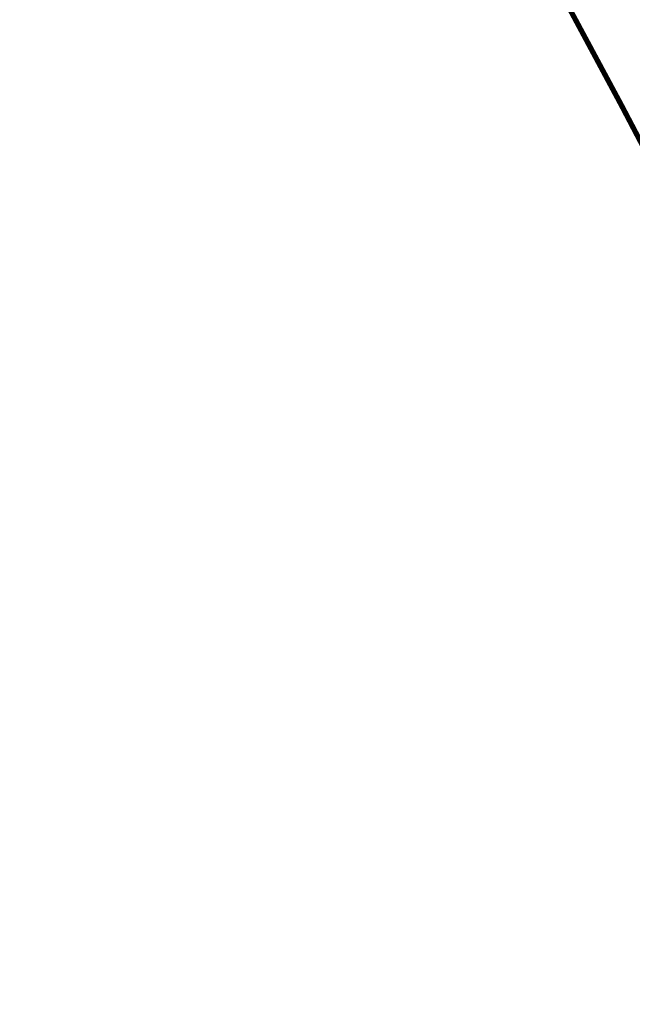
# Model space of a CAD drawing. Header units: metres. Extents: x 7529682 to 7533751, y 5721195 to 5727842.
# Tile 12 of 179: x 7531458 to 7531505, y 5724299 to 5724373. Entities that reach past the tile are written whole.
import ezdxf

# ---------------------------------------------------------------- set-up
doc = ezdxf.new("R2010")
doc.units = ezdxf.units.M
doc.linetypes.add('817-dzialki-09-05-04$0$HIDDEN', pattern=[0.375, 0.25, -0.125])
doc.linetypes.add('ACAD_ISO05W100', pattern=[33, 24, -3, 0, -3, 0, -3])
doc.layers.add('D-LR-etap-III', color=7, linetype='817-dzialki-09-05-04$0$HIDDEN', lineweight=50, true_color=0x00008f)
doc.layers.add('D-pas-drogowy', color=7, linetype='ACAD_ISO05W100', lineweight=50)

msp = doc.modelspace()

# ---------------------------------------------------------------- linework, layer by layer
at = {"layer": 'D-LR-etap-III', "ltscale": 10, "flags": 128}
msp.add_lwpolyline([(7531750.474471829, 5723895.103125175, 0.4, 0.4, 0), (7531750.505, 5723895.13, 0.4, 0.4, 0), (7531682.71, 5724022.92, 0.4, 0.4, 0), (7531619.177023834, 5724147.203692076, 0.4, 0.4, 0), (7531592.308960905, 5724198.48863389, 0.4, 0.4, 0), (7531553.263875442, 5724272.918564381, 0.4, 0.4, 0), (7531504.019999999, 5724366.79, 0.4, 0.4, 0), (7531482.09, 5724407.62, 0.4, 0.4, 0), (7531412.350402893, 5724541.182759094, 0.4, 0.4, 0), (7531388.463669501, 5724586.929768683, 0.4, 0.4, 0), (7531345.12, 5724669.94, 0.4, 0.4, 0), (7531127.66, 5725081.67, 0.4, 0.4, 0), (7531059.253139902, 5725211.040795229, 0.4, 0.4, 0), (7531008.007244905, 5725307.953830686, 0.4, 0.4, 0), (7530964.181635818, 5725390.835555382, 0.4, 0.4, 0), (7530914.557354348, 5725484.683561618, 0.4, 0.4, 0), (7530865.243241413, 5725577.493975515, 0.4, 0.4, 0), (7530840.085257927, 5725624.058651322, 0.4, 0.4, 0), (7530802.559525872, 5725694.924584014, 0.4, 0.4, 0), (7530755.54, 5725787.51, 0.4, 0.4, 0), (7530708.717810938, 5725876.303221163, 0.4, 0.4, 0), (7530695.12, 5725902.09, 0.4, 0.4, 0), (7530642.91397006, 5726001.07839487, 0.4, 0.4, 0), (7530634.934723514, 5726016.146615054, 0.4, 0.4, 0), (7530610.820000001, 5726061.929999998, 0.4, 0.4, 0), (7530610.820000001, 5726061.929999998, 0.4, 0.4, 0), (7530607.21, 5726063.51, 0.4, 0.4, 0), (7530597.42, 5726080.68, 0.4, 0.4, 0), (7530591.16, 5726088.44, 0.4, 0.4, 0), (7530581.28, 5726107.21, 0.4, 0.4, 0), (7530571.29, 5726130.56, 0.4, 0.4, 0), (7530549.554994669, 5726171.527317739, 0.4, 0.4, 0), (7530531.014309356, 5726206.473807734, 0.4, 0.4, 0), (7530516.461208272, 5726236.016618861, 0.4, 0.4, 0), (7530500.798929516, 5726266.141265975, 0.4, 0.4, 0), (7530491.349999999, 5726283.94, 0.4, 0.4, 0), (7530482.4, 5726303.41, 0.4, 0.4, 0), (7530482.4, 5726303.41, 0.4, 0.4, 0), (7530450.41, 5726357.28, 0.4, 0.4, 0), (7530397.759396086, 5726458.499907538, 0.4, 0.4, 0), (7530334.707815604, 5726583.664702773, 0.4, 0.4, 0), (7530303.939274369, 5726645.167943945, 0.4, 0.4, 0), (7530300.509779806, 5726651.777515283, 0.4, 0.4, 0), (7530289.213532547, 5726671.966724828, 0.4, 0.4, 0), (7530281.54, 5726685.57, 0.4, 0.4, 0), (7530261.37085633, 5726724.163374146, 0.4, 0.4, 0), (7530254.03, 5726738.21, 0.4, 0.4, 0), (7530197.219999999, 5726845.06, 0.4, 0.4, 0), (7530194.71, 5726849.15, 0.4, 0.4, 0), (7530195.92, 5726850.75, 0.4, 0.4, 0), (7530170.546669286, 5726892.961489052, 0.4, 0.4, 0), (7530143.174718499, 5726945.065838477, 0.4, 0.4, 0), (7530105.059999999, 5727018.32, 0.4, 0.4, 0), (7530100.059999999, 5727027.16, 0.4, 0.4, 0), (7530062.318670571, 5727099.625398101, 0.4, 0.4, 0), (7530015.378537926, 5727189.420463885, 0.4, 0.4, 0), (7529983.207960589, 5727250.206596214, 0.4, 0.4, 0), (7529953.284293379, 5727306.74720398, 0.4, 0.4, 0), (7529900.67053443, 5727406.15903814, 0.4, 0.4, 0), (7529890.630239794, 5727425.131178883, 0.4, 0.4, 0), (7529875.155383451, 5727454.426350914, 0.4, 0.4, 0), (7529857.560096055, 5727487.787346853, 0.4, 0.4, 0), (7529835.194401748, 5727530.19312405, 0.4, 0.4, 0), (7529811.740544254, 5727574.662079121, 0.4, 0.4, 0), (7529792.101859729, 5727611.922638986, 0.4, 0.4, 0), (7529768.066117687, 5727657.469613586, 0.4, 0.4, 0), (7529755.210566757, 5727682.131373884, 0.4, 0.4, 0), (7529753.309999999, 5727681.13, 0.4, 0.4, 0), (7529739.21, 5727707.77, 0.4, 0.4, 0), (7529735.394745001, 5727711.251990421, 0.4, 0.4, 0), (7529725.42, 5727730.2, 0.4, 0.4, 0), (7529723.55, 5727729.88, 0.4, 0.4, 0), (7529695.566668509, 5727782.932080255, 0.4, 0.4, 0), (7529717.67971874, 5727794.024357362, 0.4, 0.4, 0), (7529736.274870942, 5727758.647400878, 0.4, 0.4, 0), (7529736.274870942, 5727758.647400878, 0.4, 0.4, 0), (7529744.511003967, 5727750.406106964, 0.4, 0.4, 0), (7529744.511003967, 5727750.406106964, 0.4, 0.4, 0), (7529750.282568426, 5727738.549848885, 0.4, 0.4, 0), (7529777.108510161, 5727687.569424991, 0.4, 0.4, 0), (7529796.51537536, 5727651.329932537, 0.4, 0.4, 0), (7529814.937945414, 5727616.793170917, 0.4, 0.4, 0), (7529839.006722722, 5727572.303976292, 0.4, 0.4, 0), (7529860.617626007, 5727532.509108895, 0.4, 0.4, 0), (7529882.348967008, 5727491.504261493, 0.4, 0.4, 0), (7529904.865139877, 5727449.096370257, 0.4, 0.4, 0), (7529920.747384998, 5727418.884773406, 0.4, 0.4, 0), (7529946.676504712, 5727368.547487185, 0.4, 0.4, 0), (7529972.024701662, 5727320.573310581, 0.4, 0.4, 0), (7529987.740014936, 5727290.153392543, 0.4, 0.4, 0), (7529996.497385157, 5727273.661630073, 0.4, 0.4, 0), (7530017.541471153, 5727234.202689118, 0.4, 0.4, 0), (7530033.053657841, 5727204.864166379, 0.4, 0.4, 0), (7530051.622983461, 5727170.222745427, 0.4, 0.4, 0), (7530069.276612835, 5727137.015751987, 0.4, 0.4, 0), (7530089.385386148, 5727097.533639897, 0.4, 0.4, 0), (7530109.712512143, 5727060.746615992, 0.4, 0.4, 0), (7530136.769722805, 5727011.640131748, 0.4, 0.4, 0), (7530162.446686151, 5726962.743777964, 0.4, 0.4, 0), (7530187.674104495, 5726916.992101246, 0.4, 0.4, 0), (7530207.820739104, 5726879.335323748, 0.4, 0.4, 0), (7530230.625609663, 5726834.518686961, 0.4, 0.4, 0), (7530262.288093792, 5726776.61832811, 0.4, 0.4, 0), (7530277.509672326, 5726760.213143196, 0.4, 0.4, 0), (7530286.036865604, 5726744.106684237, 0.4, 0.4, 0), (7530288.097472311, 5726735.884066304, 0.4, 0.4, 0), (7530290.393870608, 5726725.046963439, 0.4, 0.4, 0), (7530296.17664807, 5726713.582980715, 0.4, 0.4, 0), (7530302.726195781, 5726701.18226779, 0.4, 0.4, 0), (7530325.685047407, 5726657.466383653, 0.4, 0.4, 0), (7530343.243978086, 5726623.648592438, 0.4, 0.4, 0), (7530360.229820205, 5726591.746871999, 0.4, 0.4, 0), (7530383.20855044, 5726548.059469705, 0.4, 0.4, 0), (7530406.017875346, 5726503.605514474, 0.4, 0.4, 0), (7530427.464919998, 5726462.620289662, 0.4, 0.4, 0), (7530447.9278544, 5726424.388014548, 0.4, 0.4, 0), (7530471.126878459, 5726379.920667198, 0.4, 0.4, 0), (7530490.501003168, 5726343.033350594, 0.4, 0.4, 0), (7530509.499458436, 5726306.733076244, 0.4, 0.4, 0), (7530529.890269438, 5726267.244072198, 0.4, 0.4, 0), (7530543.852446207, 5726238.990319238, 0.4, 0.4, 0), (7530554.808897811, 5726218.943990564, 0.4, 0.4, 0), (7530559.027108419, 5726212.223286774, 0.4, 0.4, 0), (7530563.060988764, 5726206.409670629, 0.4, 0.4, 0), (7530566.93354971, 5726200.463543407, 0.4, 0.4, 0), (7530569.771022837, 5726194.901501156, 0.4, 0.4, 0), (7530571.47319415, 5726191.282350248, 0.4, 0.4, 0), (7530572.839142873, 5726188.024533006, 0.4, 0.4, 0), (7530575.295071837, 5726182.034664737, 0.4, 0.4, 0), (7530579.736851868, 5726173.306070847, 0.4, 0.4, 0), (7530583.3, 5726167.41, 0.4, 0.4, 0), (7530593.4, 5726163.33, 0.4, 0.4, 0), (7530598.618375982, 5726155.264489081, 0.4, 0.4, 0), (7530608.258304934, 5726140.497132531, 0.4, 0.4, 0), (7530603.269999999, 5726136.83, 0.4, 0.4, 0), (7530606.53, 5726131.84, 0.4, 0.4, 0), (7530604.239057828, 5726124.21679044, 0.4, 0.4, 0), (7530605.847136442, 5726121.630127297, 0.4, 0.4, 0), (7530608.971611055, 5726116.164124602, 0.4, 0.4, 0), (7530618.114293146, 5726097.791111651, 0.4, 0.4, 0), (7530651.213125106, 5726034.959524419, 0.4, 0.4, 0), (7530670.243741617, 5725998.61095082, 0.4, 0.4, 0), (7530698.075474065, 5725945.952624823, 0.4, 0.4, 0), (7530716.505955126, 5725911.3051464, 0.4, 0.4, 0), (7530735.223454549, 5725875.667401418, 0.4, 0.4, 0), (7530752.504235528, 5725842.154920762, 0.4, 0.4, 0), (7530778.310652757, 5725793.501254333, 0.4, 0.4, 0), (7530797.499961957, 5725756.381811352, 0.4, 0.4, 0), (7530812.518974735, 5725728.28874362, 0.4, 0.4, 0), (7530820.039295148, 5725713.160404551, 0.4, 0.4, 0), (7530822.422446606, 5725710.193574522, 0.4, 0.4, 0), (7530833.154893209, 5725688.800634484, 0.4, 0.4, 0), (7530849.629354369, 5725656.158601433, 0.4, 0.4, 0), (7530867.98290276, 5725621.963939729, 0.4, 0.4, 0), (7530872.629809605, 5725612.88760475, 0.4, 0.4, 0), (7530880.354488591, 5725597.594500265, 0.4, 0.4, 0), (7530883.839446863, 5725593.389159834, 0.4, 0.4, 0), (7530891.782113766, 5725587.763349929, 0.4, 0.4, 0), (7530895.038670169, 5725584.280746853, 0.4, 0.4, 0), (7530897.033644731, 5725580.941110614, 0.4, 0.4, 0), (7530900.951646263, 5725579.945856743, 0.4, 0.4, 0), (7530904.80970798, 5725571.977328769, 0.4, 0.4, 0), (7530903.682362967, 5725568.566434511, 0.4, 0.4, 0), (7530908.900614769, 5725558.844845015, 0.4, 0.4, 0), (7530910.252030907, 5725545.671606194, 0.4, 0.4, 0), (7530912.872986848, 5725538.645543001, 0.4, 0.4, 0), (7530945.278171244, 5725478.464284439, 0.4, 0.4, 0), (7530959.692318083, 5725450.24628822, 0.4, 0.4, 0), (7531002.82670893, 5725368.192370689, 0.4, 0.4, 0), (7531044.703532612, 5725290.314293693, 0.4, 0.4, 0), (7531064.098839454, 5725253.212562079, 0.4, 0.4, 0), (7531083.010253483, 5725216.677517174, 0.4, 0.4, 0), (7531113.013137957, 5725158.465613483, 0.4, 0.4, 0), (7531137.364304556, 5725113.07076138, 0.4, 0.4, 0), (7531150.830830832, 5725086.711759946, 0.4, 0.4, 0), (7531159.745663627, 5725076.640848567, 0.4, 0.4, 0), (7531166.309999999, 5725074.58, 0.4, 0.4, 0), (7531172.29, 5725062.58, 0.4, 0.4, 0), (7531170.589828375, 5725055.605912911, 0.4, 0.4, 0), (7531173.732823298, 5725044.080706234, 0.4, 0.4, 0), (7531215.342008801, 5724964.859648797, 0.4, 0.4, 0), (7531238.054496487, 5724921.684649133, 0.4, 0.4, 0), (7531262.389821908, 5724875.282876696, 0.4, 0.4, 0), (7531295.587160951, 5724811.265731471, 0.4, 0.4, 0), (7531348.487908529, 5724712.362812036, 0.4, 0.4, 0), (7531363.740817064, 5724682.68394264, 0.4, 0.4, 0), (7531366.986905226, 5724675.865317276, 0.4, 0.4, 0), (7531382.541261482, 5724646.110625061, 0.4, 0.4, 0), (7531401.299165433, 5724610.874551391, 0.4, 0.4, 0), (7531428.964837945, 5724558.862274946, 0.4, 0.4, 0), (7531449.111202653, 5724520.397801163, 0.4, 0.4, 0), (7531477.292992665, 5724465.831467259, 0.4, 0.4, 0), (7531500.996290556, 5724421.112506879, 0.4, 0.4, 0), (7531512.121834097, 5724400.549045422, 0.4, 0.4, 0), (7531513.78163794, 5724396.757451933, 0.4, 0.4, 0), (7531526.32, 5724379.39, 0.4, 0.4, 0), (7531566.783642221, 5724302.73628205, 0.4, 0.4, 0), (7531612.277141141, 5724225.610079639, 0.4, 0.4, 0), (7531620.492868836, 5724210.547642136, 0.4, 0.4, 0), (7531631.578040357, 5724196.257865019, 0.4, 0.4, 0), (7531653.484221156, 5724152.433527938, 0.4, 0.4, 0), (7531661.150970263, 5724128.493551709, 0.4, 0.4, 0), (7531673.881448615, 5724101.186377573, 0.4, 0.4, 0), (7531684.690667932, 5724081.184137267, 0.4, 0.4, 0), (7531699.212076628, 5724051.170357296, 0.4, 0.4, 0), (7531704.034088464, 5724040.583605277, 0.4, 0.4, 0), (7531704.034088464, 5724040.583605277, 0.4, 0.4, 0), (7531703.912935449, 5724037.170021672, 0.4, 0.4, 0), (7531736.419851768, 5723969.232086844, 0.4, 0.4, 0), (7531738.285051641, 5723967.699360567, 0.4, 0.4, 0), (7531742.180915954, 5723962.346428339, 0.4, 0.4, 0), (7531744.286141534, 5723958.615526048, 0.4, 0.4, 0), (7531755.393260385, 5723944.192617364, 0.4, 0.4, 0), (7531758.69, 5723936.76, 0.4, 0.4, 0), (7531780.08, 5723929.25, 0.4, 0.4, 0), (7531792.611989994, 5723906.337708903, 0.4, 0.4, 0), (7531792.611989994, 5723906.337708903, 0.4, 0.4, 0), (7531756.962094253, 5723883.055323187, 0.4, 0.4, 0), (7531750.46, 5723895.130000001, 0.4, 0.4, 0), (7531750.46, 5723895.130000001, 0, 0, 0)], format="xyseb", dxfattribs=at)
at = {"layer": 'D-pas-drogowy', "ltscale": 0.2, "flags": 128}
msp.add_lwpolyline([(7531633.018560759, 5724182.834272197, 0.4, 0.4, 0), (7531617.558899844, 5724211.608162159, 0.4, 0.4, 0), (7531566.783642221, 5724302.73628205, 0.4, 0.4, 0), (7531538.419082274, 5724356.469679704, 0.4, 0.4, 0), (7531526.32, 5724379.39, 0.4, 0.4, 0), (7531516.102085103, 5724393.607319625, 0.4, 0.4, 0.001485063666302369), (7531513.78037409, 5724396.837773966, 0.4, 0.4, 0), (7531501.87, 5724413.41, 0.4, 0.4, 0), (7531474.926107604, 5724464.507896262, 0.4, 0.4, 0), (7531446.200436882, 5724518.992313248, 0.4, 0.4, 0), (7531424.962185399, 5724559.262257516, 0.4, 0.4, 0), (7531398.444460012, 5724609.565801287, 0.4, 0.4, 0), (7531379.647455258, 5724645.216004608, 0.4, 0.4, 0), (7531365.23, 5724672.56, 0.4, 0.4, 0), (7531341.305752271, 5724717.915356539, 0.4, 0.4, 0), (7531312.899996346, 5724771.788898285, 0.4, 0.4, 0), (7531292.590923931, 5724810.306502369, 0.4, 0.4, 0), (7531259.391619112, 5724873.271351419, 0.4, 0.4, 0), (7531233.740401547, 5724921.922582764, 0.4, 0.4, 0), (7531203.072738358, 5724980.092044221, 0.4, 0.4, 0), (7531173.471398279, 5725036.225177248, 0.4, 0.4, 0), (7531168.269999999, 5725046.09, 0.4, 0.4, 0), (7531172.29, 5725062.58, 0.4, 0.4, 0), (7531166.309999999, 5725074.58, 0.4, 0.4, 0), (7531150.32, 5725079.6, 0.4, 0.4, 0), (7531141.5, 5725096.43, 0.4, 0.4, 0), (7531109.311735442, 5725157.814415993, 0.4, 0.4, 0), (7531086.641300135, 5725201.047918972, 0.4, 0.4, 0), (7531059.198258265, 5725253.383662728, 0.4, 0.4, 0), (7531028.206828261, 5725312.48946212, 0.4, 0.4, 0), (7530999.104694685, 5725367.990143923, 0.4, 0.4, 0), (7530956.247527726, 5725449.724815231, 0.4, 0.4, 0), (7530924.397774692, 5725510.463768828, 0.4, 0.4, 0), (7530897.509999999, 5725561.74, 0.4, 0.4, 0), (7530894.46, 5725566.14, 0.4, 0.4, 0), (7530892.16, 5725570.49, 0.4, 0.4, 0), (7530869.362688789, 5725613.307018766, 0.4, 0.4, 0), (7530861.693971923, 5725627.704613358, 0.4, 0.4, 0), (7530852.74, 5725644.52, 0.4, 0.4, 0), (7530831.509999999, 5725684.2, 0.4, 0.4, 0), (7530811.13, 5725722.52, 0.4, 0.4, 0), (7530792.3476413, 5725757.940652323, 0.4, 0.4, 0), (7530768.03, 5725803.8, 0.4, 0.4, 0), (7530748.768542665, 5725840.178507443, 0.4, 0.4, 0), (7530727.7, 5725879.97, 0.4, 0.4, 0), (7530712.0981582, 5725909.54523909, 0.4, 0.4, 0), (7530693.644105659, 5725944.645156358, 0.4, 0.4, 0), (7530665.702224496, 5725997.538976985, 0.4, 0.4, 0), (7530641.759999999, 5726042.88, 0.4, 0.4, 0), (7530616.5, 5726091.48, 0.4, 0.4, 0), (7530604.628439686, 5726114.319880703, 0.4, 0.4, -0.007762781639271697), (7530602.5, 5726118.43, 0.4, 0.4, 0), (7530603.992037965, 5726123.394821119, 0.4, 0.4, 0), (7530606.53, 5726131.84, 0.4, 0.4, 0), (7530603.269999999, 5726136.83, 0.4, 0.4, 0), (7530593.775620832, 5726151.368713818, 0.4, 0.4, 0), (7530590.202637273, 5726156.84001263, 0.4, 0.4, 0), (7530583.3, 5726167.41, 0.4, 0.4, 0), (7530580.578343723, 5726170.427567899, 0.4, 0.4, 0), (7530575.849999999, 5726175.67, 0.4, 0.4, 0), (7530569.009999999, 5726186.66, 0.4, 0.4, 0), (7530562.555322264, 5726199.189409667, 0.4, 0.4, 0), (7530555.67, 5726211.39, 0.4, 0.4, 0), (7530548.29, 5726224.23, 0.4, 0.4, 0), (7530540.58, 5726237.71, 0.4, 0.4, 0), (7530532.679999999, 5726252.65, 0.4, 0.4, 0), (7530524.059999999, 5726269.35, 0.4, 0.4, 0), (7530502.82, 5726309.91, 0.4, 0.4, 0), (7530488.83, 5726336.63, 0.4, 0.4, 0), (7530466.03, 5726380.16, 0.4, 0.4, 0), (7530438.469999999, 5726432.77, 0.4, 0.4, 0), (7530424.53, 5726459.09, 0.4, 0.4, 0), (7530401.63, 5726502.97, 0.4, 0.4, 0), (7530383.38, 5726538.06, 0.4, 0.4, 0), (7530353.969999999, 5726593.52, 0.4, 0.4, 0), (7530338.469999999, 5726622.74, 0.4, 0.4, 0), (7530322.009999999, 5726653.88, 0.4, 0.4, 0), (7530297.54, 5726700.33, 0.4, 0.4, 0), (7530287.38, 5726719.6, 0.4, 0.4, 0), (7530285.94993921, 5726722.315508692, 0.4, 0.4, 0), (7530280.259999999, 5726733.12, 0.4, 0.4, 0), (7530266.73, 5726758.74, 0.4, 0.4, 0), (7530260.42, 5726770.47, 0.4, 0.4, 0), (7530253.25, 5726783.82, 0.4, 0.4, 0), (7530244.95, 5726799.33, 0.4, 0.4, 0), (7530239.389999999, 5726808.49, 0.4, 0.4, 0), (7530238.29, 5726807.9, 0.4, 0.4, 0), (7530218.11, 5726850.67, 0.4, 0.4, 0), (7530175.906646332, 5726928.168028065, 0.4, 0.4, 0), (7530096.679999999, 5727076.15, 0.4, 0.4, 0), (7530094.679999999, 5727079.89, 0.4, 0.4, 0), (7530064.59693469, 5727135.522637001, 0.4, 0.4, 0), (7530046.730970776, 5727168.8921561, 0.4, 0.4, 0), (7530025.803045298, 5727208.461374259, 0.4, 0.4, 0), (7530012.846501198, 5727232.979315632, 0.4, 0.4, 0), (7529994.15, 5727268.45, 0.4, 0.4, 0), (7529981.670868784, 5727291.93018666, 0.4, 0.4, 0), (7529949.889999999, 5727351.73, 0.4, 0.4, 0), (7529924.75, 5727399.03, 0.4, 0.4, 0), (7529915.515824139, 5727417.099754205, 0.4, 0.4, 0), (7529885.83, 5727475.19, 0.4, 0.4, 0), (7529862.559999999, 5727519.97, 0.4, 0.4, 0), (7529852.984923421, 5727538.191086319, 0.4, 0.4, 0), (7529836.513084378, 5727569.51130111, 0.4, 0.4, 0), (7529815.36890814, 5727609.140983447, 0.4, 0.4, 0), (7529792.795203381, 5727651.247499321, 0.4, 0.4, 0), (7529774.199114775, 5727685.858348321, 0.4, 0.4, 0), (7529746.966026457, 5727736.059440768, 0.4, 0.4, 0), (7529733.92, 5727757.62, 0.4, 0.4, 0), (7529708.607472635, 5727806.388536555, 0.4, 0.4, 0), (7529688.491967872, 5727796.344621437, 0.4, 0.4, 0), (7529723.55, 5727729.88, 0.4, 0.4, 0), (7529725.42, 5727730.2, 0.4, 0.4, 0), (7529735.38, 5727711.28, 0.4, 0.4, 0), (7529739.21, 5727707.77, 0.4, 0.4, 0), (7529753.309999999, 5727681.13, 0.4, 0.4, 0), (7529755.178396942, 5727682.114424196, 0.4, 0.4, 0), (7529792.101859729, 5727611.922638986, 0.4, 0.4, 0), (7529811.740544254, 5727574.662079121, 0.4, 0.4, 0), (7529835.194401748, 5727530.19312405, 0.4, 0.4, 0), (7529857.560096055, 5727487.787346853, 0.4, 0.4, 0), (7529875.155383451, 5727454.426350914, 0.4, 0.4, 0), (7529890.630239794, 5727425.131178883, 0.4, 0.4, 0), (7529900.67053443, 5727406.15903814, 0.4, 0.4, 0), (7529953.284293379, 5727306.74720398, 0.4, 0.4, 0), (7529983.207960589, 5727250.206596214, 0.4, 0.4, 0), (7530015.378537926, 5727189.420463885, 0.4, 0.4, 0), (7530062.318670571, 5727099.625398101, 0.4, 0.4, 0), (7530100.059999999, 5727027.16, 0.4, 0.4, 0), (7530105.059999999, 5727018.32, 0.4, 0.4, 0), (7530143.174718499, 5726945.065838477, 0.4, 0.4, 0), (7530170.546669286, 5726892.961489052, 0.4, 0.4, 0), (7530195.92, 5726850.75, 0.4, 0.4, 0), (7530194.71, 5726849.15, 0.4, 0.4, 0), (7530197.219999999, 5726845.06, 0.4, 0.4, 0), (7530254.03, 5726738.21, 0.4, 0.4, 0), (7530261.37085633, 5726724.163374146, 0.4, 0.4, 0), (7530281.54, 5726685.57, 0.4, 0.4, 0), (7530289.213532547, 5726671.966724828, 0.4, 0.4, 0), (7530300.509779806, 5726651.777515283, 0.4, 0.4, 0), (7530303.939274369, 5726645.167943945, 0.4, 0.4, 0), (7530334.707815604, 5726583.664702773, 0.4, 0.4, 0), (7530397.759396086, 5726458.499907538, 0.4, 0.4, 0), (7530450.41, 5726357.28, 0.4, 0.4, 0), (7530482.4, 5726303.41, 0.4, 0.4, 0), (7530483.687990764, 5726301.003383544, 0.4, 0.4, 0), (7530491.349999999, 5726283.94, 0.4, 0.4, 0), (7530512.67, 5726243.78, 0.4, 0.4, 0), (7530529.429999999, 5726209.46, 0.4, 0.4, 0), (7530571.29, 5726130.56, 0.4, 0.4, 0), (7530581.28, 5726107.21, 0.4, 0.4, 0), (7530591.16, 5726088.44, 0.4, 0.4, 0), (7530597.42, 5726080.68, 0.4, 0.4, 0), (7530607.21, 5726063.51, 0.4, 0.4, 0), (7530610.820000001, 5726061.929999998, 0.4, 0.4, 0), (7530634.934723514, 5726016.146615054, 0.4, 0.4, 0), (7530642.91397006, 5726001.07839487, 0.4, 0.4, 0), (7530695.12, 5725902.09, 0.4, 0.4, 0), (7530708.717810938, 5725876.303221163, 0.4, 0.4, 0), (7530755.54, 5725787.51, 0.4, 0.4, 0), (7530802.559525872, 5725694.924584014, 0.4, 0.4, 0), (7530840.085257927, 5725624.058651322, 0.4, 0.4, 0), (7530865.243241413, 5725577.493975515, 0.4, 0.4, 0), (7530914.557354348, 5725484.683561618, 0.4, 0.4, 0), (7530964.181635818, 5725390.835555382, 0.4, 0.4, 0), (7531008.007244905, 5725307.953830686, 0.4, 0.4, 0), (7531059.253139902, 5725211.040795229, 0.4, 0.4, 0), (7531127.66, 5725081.67, 0.4, 0.4, 0), (7531345.12, 5724669.94, 0.4, 0.4, 0), (7531388.463669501, 5724586.929768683, 0.4, 0.4, 0), (7531412.350402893, 5724541.182759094, 0.4, 0.4, 0), (7531482.09, 5724407.62, 0.4, 0.4, 0), (7531504.019999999, 5724366.79, 0.4, 0.4, 0), (7531519.374444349, 5724337.520497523, 0.4, 0.4, 0), (7531563.748815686, 5724252.931583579, 0.4, 0.4, 0), (7531602.175111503, 5724179.681224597, 0.4, 0.4, 0), (7531619.177023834, 5724147.203692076, 0.4, 0.4, 0), (7531625.038493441, 5724135.63500206, 0.4, 0.4, 0), (7531656.796442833, 5724073.31633882, 0.4, 0.4, 0), (7531675.12, 5724037.36, 0.4, 0.4, 0), (7531682.71, 5724022.92, 0.4, 0.4, 0), (7531705.565196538, 5723979.810545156, 0.4, 0.4, 0), (7531736.605941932, 5723921.261514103, 0.4, 0.4, 0), (7531750.46, 5723895.130000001, 0.4, 0.4, 0), (7531740.769999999, 5723886.56, 0.4, 0.4, 0), (7531732.86, 5723885, 0.4, 0.4, 0), (7531722.179999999, 5723887.77, 0.4, 0.4, 0), (7531729.87, 5723862.17, 0.4, 0.4, 0), (7531742.92, 5723861.93, 0.4, 0.4, 0), (7531763.71, 5723859.52, 0.4, 0.4, 0), (7531768.42, 5723854.12, 0.4, 0.4, 0), (7531787.42, 5723817.97, 0.4, 0.4, 0), (7531795.57, 5723809.82, 0.4, 0.4, 0), (7531816.346897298, 5723819.850397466, 0.4, 0.4, 0), (7531816.346897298, 5723819.850397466, 0.4, 0.4, 0), (7531805.059999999, 5723843.23, 0.4, 0.4, 0), (7531803.61, 5723886.23, 0.4, 0.4, 0), (7531803.61, 5723886.23, 0.4, 0.4, 0), (7531780.08, 5723929.25, 0.4, 0.4, 0), (7531758.69, 5723936.76, 0.4, 0.4, 0), (7531749.3590272, 5723946.412126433, 0.4, 0.4, 0), (7531742.71, 5723953.29, 0.4, 0.4, 0), (7531735.177368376, 5723967.877529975, 0.4, 0.4, 0), (7531722.37, 5723992.68, 0.4, 0.4, 0), (7531705.041669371, 5724030.885563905, 0.4, 0.4, 0), (7531699.469999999, 5724043.17, 0.4, 0.4, 0), (7531692.69, 5724058.11, 0.4, 0.4, 0), (7531679.672010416, 5724084.016803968, 0.4, 0.4, 0), (7531674.55, 5724094.21, 0.4, 0.4, 0), (7531666.633166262, 5724114.002855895, 0.4, 0.4, 0), (7531649, 5724153.82, 0.4, 0.4, 0), (7531641.49, 5724149.34, 0.4, 0.4, 0), (7531626.04, 5724179.34, 0.4, 0.4, 0), (7531633.03, 5724182.84, 0, 0, 0)], format="xyseb", dxfattribs=at)

doc.saveas('drawing.dxf')
